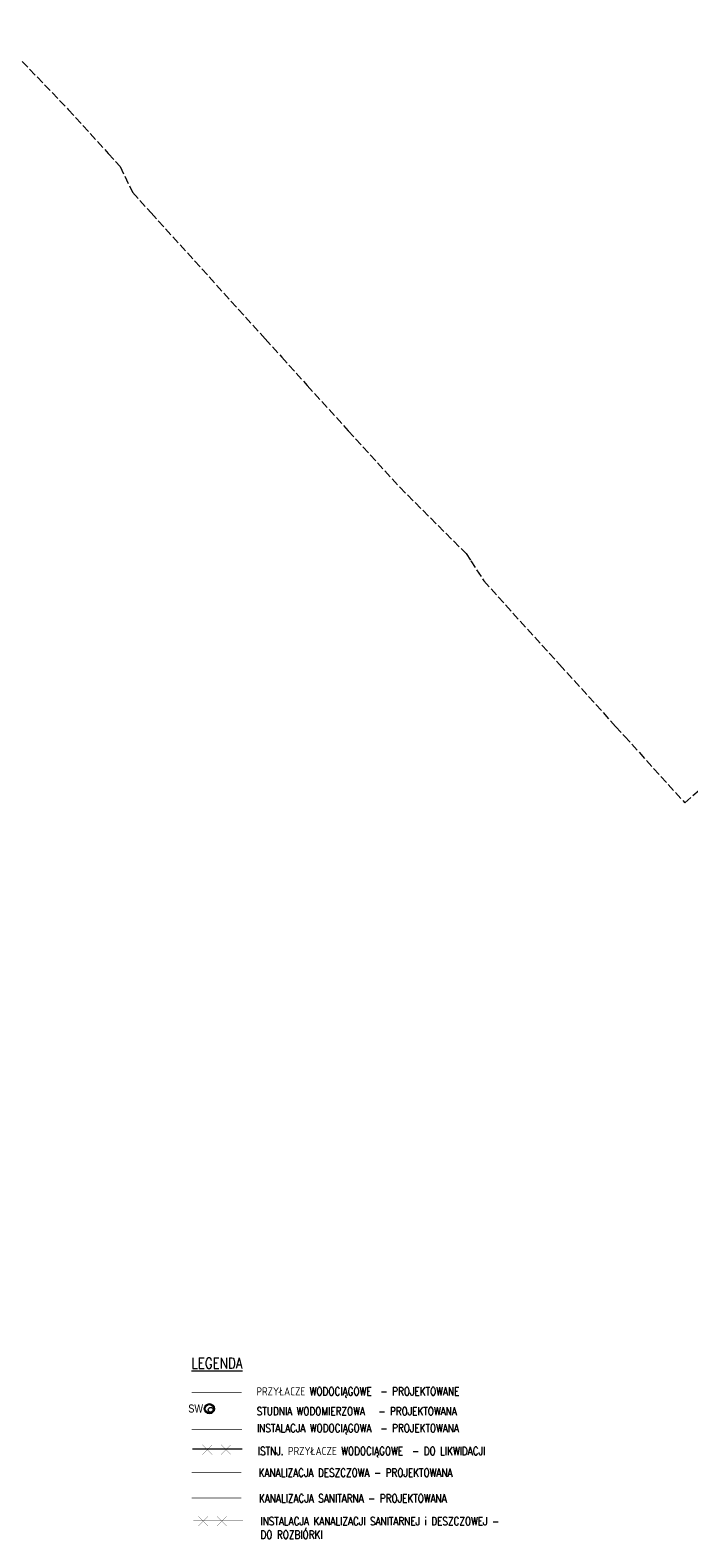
# Model space of a CAD drawing. Header units: feet. Extents: x 7588777 to 15179262, y 5780086 to 11560165.
# Tile 2 of 32: x 7589267 to 7589388, y 5780086 to 5780364. Entities that reach past the tile are written whole.
import ezdxf

# ---------------------------------------------------------------- set-up
doc = ezdxf.new("R2010")
doc.units = ezdxf.units.FT
doc.header["$MEASUREMENT"] = 0
for name, pattern in [('4_SUKP', [0]), ('4_SUPP_P', [2, 1.5, -0.5]), ('4_SUWP', [0])]:
    doc.linetypes.add(name, pattern=pattern)
for name, color, linetype, lineweight in [('___opis', 7, 'CONTINUOUS', 20), ('__PROJ_IS_woda', 5, 'CONTINUOUS', 18), ('_IS - ks - instalacja', 52, 'CONTINUOUS', 30), ('_Selinar_ZZSanitarna', 42, 'CONTINUOUS', 25), ('ZZDeszczowa', 92, 'CONTINUOUS', 30)]:
    doc.layers.add(name, color=color, linetype=linetype, lineweight=lineweight)
for name, color, linetype, lineweight, transparency in [('P_SUWP_L_0', 5, '4_SUPP_P', 18, 0.7), ('SUKP_L_0', 34, '4_SUKP', 18, 0.7), ('SUWP_L_0', 5, '4_SUWP', 18, 0.7)]:
    doc.layers.add(name, color=color, linetype=linetype, lineweight=lineweight, transparency=transparency)
doc.styles.add('ROMANS', font='romans.shx', dxfattribs={"width": 0.8})
doc.styles.get("Standard").update_dxf_attribs({"font": 'Simplex.SHX', "width": 0.75})

msp = doc.modelspace()

# ---------------------------------------------------------------- linework, layer by layer
at = {"layer": '__PROJ_IS_woda', "linetype": 'Continuous', "ltscale": 15, "const_width": 0.1}
msp.add_lwpolyline([(7589296.3669, 5780112.7082), (7589305.5775, 5780112.7082)], dxfattribs=at)
at = {"layer": '__PROJ_IS_woda', "color": 140, "linetype": 'Continuous', "ltscale": 15, "const_width": 0.1}
msp.add_lwpolyline([(7589296.3669, 5780105.9289), (7589305.6623, 5780105.9289)], dxfattribs=at)
at = {"layer": '__PROJ_IS_woda', "linetype": 'Continuous', "ltscale": 15}
for centre, radius in [((7589299.6443, 5780109.7295), 0.9375), ((7589299.6443, 5780109.7295), 0.75), ((7589299.8751, 5780109.5173), 0.45)]:
    msp.add_circle(centre, radius, dxfattribs=at)
at = {"layer": '_IS - ks - instalacja', "color": 1, "const_width": 0.05}
for points in [[(7589298.3658, 5780101.2722), (7589300.156, 5780103.0624)], [(7589300.156, 5780101.2722), (7589298.3658, 5780103.0624)], [(7589301.8064, 5780101.2722), (7589303.5966, 5780103.0624)], [(7589303.5966, 5780101.2722), (7589301.8064, 5780103.0624)], [(7589297.5999, 5780088.0814), (7589299.3901, 5780089.8717)], [(7589299.3901, 5780088.0814), (7589297.5999, 5780089.8717)], [(7589301.0405, 5780088.0814), (7589302.8307, 5780089.8717)], [(7589302.8307, 5780088.0814), (7589301.0405, 5780089.8717)]]:
    msp.add_lwpolyline(points, dxfattribs=at)
at = {"layer": '_Selinar_ZZSanitarna', "const_width": 0.15}
msp.add_lwpolyline([(7589296.3669, 5780093.2551), (7589305.5662, 5780093.2551)], dxfattribs=at)
at = {"layer": 'P_SUWP_L_0', "linetype": '4_SUPP_P'}
for p, q in [((7589259.5088, 5780364.1669), (7589273.6047, 5780349.5482)), ((7589273.6047, 5780349.5482), (7589280.9707, 5780341.4318)), ((7589280.9707, 5780341.4318), (7589283.1575, 5780339.0263)), ((7589283.1575, 5780339.0263), (7589285.4631, 5780334.2379)), ((7589285.4631, 5780334.2379), (7589288.8664, 5780330.4765)), ((7589288.8664, 5780330.4765), (7589309.9412, 5780307.184)), ((7589309.9412, 5780307.184), (7589312.989, 5780303.8154)), ((7589312.989, 5780303.8154), (7589317.6924, 5780298.5754)), ((7589317.6924, 5780298.5754), (7589325.289, 5780290.243)), ((7589325.289, 5780290.243), (7589334.8158, 5780279.7935)), ((7589334.8158, 5780279.7935), (7589347.0268, 5780267.5802)), ((7589347.0268, 5780267.5802), (7589347.8908, 5780266.2401)), ((7589347.8908, 5780266.2401), (7589350.2922, 5780262.5155)), ((7589350.2922, 5780262.5155), (7589364.2786, 5780247.0886)), ((7589364.2786, 5780247.0886), (7589374.6318, 5780235.6691)), ((7589374.6318, 5780235.6691), (7589376.2824, 5780233.8452)), ((7589376.2824, 5780233.8452), (7589387.3945, 5780221.5663)), ((7589387.3945, 5780221.5663), (7589390.086, 5780223.9213))]:
    msp.add_line(p, q, dxfattribs=at)
at = {"layer": 'SUKP_L_0', "linetype": '4_SUKP', "const_width": 0.05}
msp.add_lwpolyline([(7589296.663, 5780089.0378), (7589305.8736, 5780089.0378)], dxfattribs=at)
at = {"layer": 'SUWP_L_0', "linetype": '4_SUWP'}
msp.add_line((7589305.7083, 5780102.251), (7589296.4977, 5780102.251), dxfattribs=at)
at = {"layer": 'ZZDeszczowa', "const_width": 0.15, "elevation": 50}
msp.add_lwpolyline([(7589296.3669, 5780097.9322), (7589305.5662, 5780097.9322)], dxfattribs=at)

# ---------------------------------------------------------------- texts
at = {"layer": '___opis', "attachment_point": 4, "style": 'ROMANS'}
for s, insert, char_height, width in [('\\pt2;{\\LLEGENDA}', (7589296.3384, 5780118.1331), 2, 51.579889), ('PRZYŁACZE WODOCIĄGOWE  - PROJEKTOWANE', (7589308.333, 5780112.7504, 99.0412), 1.5, 51.579889), ('STUDNIA WODOMIERZOWA   - PROJEKTOWANA', (7589308.3873, 5780109.2594, 50), 1.5, 51.579889), ('INSTALACJA WODOCIĄGOWA  - PROJEKTOWANA', (7589308.4178, 5780105.9711, 99.0412), 1.5, 51.579889), ('ISTNJ. PRZYŁACZE WODOCIĄGOWE  - DO LIKWIDACJI', (7589308.596, 5780101.7418, 99.0412), 1.5, 51.579889), ('KANALIZACJA DESZCZOWA - PROJEKTOWANA', (7589308.7249, 5780097.9187, 50), 1.5, 56.374335), ('KANALIZACJA SANITARNA - PROJEKTOWANA', (7589308.7873, 5780093.1791), 1.5, 68.770812), ('INSTALACJA KANALIZACJI SANITARNEJ i DESZCZOWEJ -', (7589309.0713, 5780088.9766), 1.5, 51.579889), ('DO ROZBIÓRKI', (7589309.0713, 5780086.4766), 1.5, 51.579889)]:
    msp.add_mtext(s, dxfattribs=dict(at, insert=insert, char_height=char_height, width=width))
at = {"layer": '__PROJ_IS_woda', "linetype": 'Continuous', "ltscale": 15, "insert": (7589297.1102, 5780110.514), "char_height": 1.5, "attachment_point": 2}
msp.add_mtext('{\\fArial|b0|i0|c238|p34;\\W0.8;SW}', dxfattribs=at)

doc.saveas('drawing.dxf')
